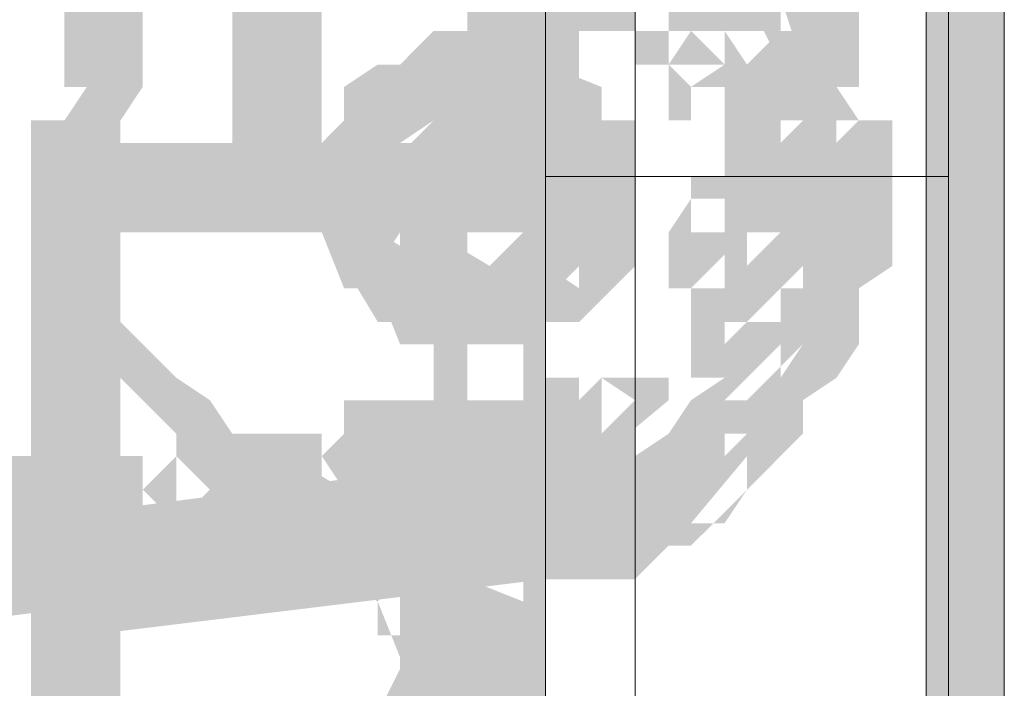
# Model space of a CAD drawing. Header units: millimetres. Extents: x -91 to 1961, y -1152 to 358.
# Tile 197 of 256: x 169.781 to 171.237, y 147.187 to 148.176. Entities that reach past the tile are written whole.
import ezdxf

# ---------------------------------------------------------------- set-up
doc = ezdxf.new("R2010")
doc.units = ezdxf.units.MM
doc.header["$MEASUREMENT"] = 0
doc.layers.get('0').update_dxf_attribs({"linetype": 'CONTINUOUS'})

msp = doc.modelspace()

# ---------------------------------------------------------------- hatches: boundary and pattern name
at = {"true_color": 0xaaaaaa}
h = msp.add_hatch(color=253, dxfattribs=at)
h.paths.add_polyline_path([(166.8365, 124.9969), (169.0369, 124.9969), (169.0369, 124.8646), (166.8365, 124.8646)])
h.paths.add_polyline_path([(169.0369, 170.9911), (169.1197, 170.9911), (169.1197, 170.8588), (169.0369, 170.8588)])
h.paths.add_polyline_path([(169.0866, 170.4782), (169.1197, 170.4782), (169.1197, 170.3459), (169.0866, 170.3459)])
h.paths.add_polyline_path([(169.0866, 139.5562), (169.1693, 139.5562), (169.1693, 139.4404), (169.0866, 139.4404)])
h.paths.add_polyline_path([(169.0866, 141.2107), (169.1693, 141.2107), (169.1693, 141.0783), (169.0866, 141.0783)])
h.paths.add_polyline_path([(169.2851, 150.7901), (169.4175, 150.7901), (169.4175, 150.4095), (169.2851, 150.4095)])
h.paths.add_polyline_path([(170.1454, 147.994), (170.526, 147.994), (170.526, 147.8617), (170.1454, 147.8617)])
h.paths.add_polyline_path([(169.1693, 138.001), (169.8476, 138.001), (169.8476, 137.8687), (169.1693, 137.8687)])
h = msp.add_hatch(color=253, dxfattribs=at)
h.paths.add_polyline_path([(169.0369, 149.8967), (169.8807, 149.8967), (169.8807, 149.7643), (169.0369, 149.7643)])
h.paths.add_polyline_path([(169.1197, 138.1168), (169.252, 138.1168), (169.252, 137.9514), (169.1197, 137.9514)])
h.paths.add_polyline_path([(170.0958, 137.7032), (170.2282, 137.7032), (170.2282, 137.5709), (170.0958, 137.5709)])
h.paths.add_polyline_path([(169.0369, 147.4315), (169.5829, 147.4315), (169.5829, 147.3157), (169.0369, 147.3157)])
h.paths.add_polyline_path([(169.5829, 137.8687), (169.7153, 137.8687), (169.7153, 137.7363), (169.5829, 137.7363)])
h.paths.add_polyline_path([(170.0958, 149.0032), (170.2282, 149.0032), (170.2282, 147.9444), (170.0958, 147.9444)])
h.paths.add_polyline_path([(169.2024, 146.8028), (169.5829, 146.8028), (169.5829, 146.6704), (169.2024, 146.6704)])
h = msp.add_hatch(color=253, dxfattribs=at)
h.paths.add_polyline_path([(169.8476, 138.7125), (170.1454, 138.7125), (170.1454, 138.5801), (169.8476, 138.5801)])
h.paths.add_polyline_path([(169.0866, 139.6059), (169.1693, 139.6059), (169.1693, 139.4735), (169.0866, 139.4735)])
h.paths.add_polyline_path([(170.4763, 149.086), (170.6087, 149.086), (170.6087, 147.9444), (170.4763, 147.9444)])
for points in [[(170.4432, 148.0767), (170.4432, 148.1098), (170.4432, 148.1595), (170.4432, 148.2422), (170.4432, 148.2918), (170.4432, 148.3745), (170.4432, 148.4573), (170.4432, 148.4904), (170.4432, 148.5896), (170.4432, 148.6227), (170.4432, 148.7054), (170.4432, 148.7551), (170.4432, 148.8378), (170.4432, 148.8709), (170.4432, 148.9205), (170.4432, 148.9702), (170.4432, 149.0032), (170.5591, 149.0032), (170.5591, 148.9702), (170.5591, 148.9205), (170.5591, 148.8709), (170.5591, 148.8378), (170.5591, 148.7551), (170.5591, 148.7054), (170.5591, 148.6227), (170.5591, 148.5896), (170.5591, 148.4904), (170.5591, 148.4573), (170.5591, 148.3745), (170.5591, 148.2918), (170.5591, 148.2422), (170.5591, 148.1595), (170.5591, 148.1098), (170.5591, 148.0767)], [(170.1785, 148.7551), (170.1785, 148.7054), (170.1454, 148.6723), (170.0958, 148.6227), (170.1454, 148.6723), (170.1454, 148.6227), (170.1454, 148.5896), (170.0958, 148.54), (170.0627, 148.4904), (170.0958, 148.54), (170.0958, 148.4904), (170.0627, 148.4573), (170.0131, 148.4076), (170.0627, 148.4573), (170.0627, 148.4076), (170.0627, 148.3745), (170.0131, 148.3249), (169.9634, 148.2918), (170.0131, 148.3249), (170.0131, 148.2422), (169.9634, 148.2091), (169.9304, 148.1595), (169.9634, 148.2091), (169.9634, 148.1595), (169.9634, 148.1098), (169.9634, 148.0767), (169.9304, 148.0271), (169.8807, 147.994), (169.9304, 148.0271), (169.9304, 147.994), (169.9304, 147.9444), (169.798, 147.9444), (169.798, 147.994), (169.798, 148.0271), (169.8476, 148.0271), (169.8807, 148.0767), (169.8476, 148.0767), (169.8476, 148.1098), (169.8476, 148.1595), (169.8476, 148.2091), (169.8807, 148.2091), (169.9304, 148.2422), (169.8807, 148.2422), (169.8807, 148.3249), (169.9304, 148.3249), (169.9634, 148.3745), (169.9304, 148.3745), (169.9304, 148.4076), (169.9304, 148.4573), (169.9634, 148.4573), (170.0131, 148.4904), (169.9634, 148.4904), (169.9634, 148.54), (170.0131, 148.54), (170.0627, 148.5896), (170.0131, 148.5896), (170.0131, 148.6227), (170.0131, 148.6723), (170.0627, 148.6723), (170.0958, 148.7054), (170.0627, 148.7054), (170.0627, 148.7551)], [(170.2612, 147.994), (170.2612, 147.8617), (170.3109, 147.8617), (170.3109, 147.994)], [(170.5591, 147.994), (170.5591, 147.8617), (170.6087, 147.8617), (170.6087, 147.994)], [(170.8569, 147.994), (170.8569, 147.9444), (170.9892, 147.9444), (170.9892, 147.994)], [(170.9396, 147.994), (170.9396, 147.9113), (171.0719, 147.9113), (171.0719, 147.994)], [(170.5591, 147.3984), (169.5498, 147.266), (169.5002, 147.3984), (170.526, 147.5308)], [(169.8476, 147.3984), (170.526, 147.4811), (170.5591, 147.3488), (169.8807, 147.266)], [(169.798, 146.1245), (170.3936, 147.3157), (170.526, 147.266), (169.9304, 146.0914)]]:
    msp.add_hatch(color=253, dxfattribs=at).paths.add_polyline_path(points)
h = msp.add_hatch(color=253, dxfattribs=at)
h.paths.add_polyline_path([(170.7741, 146.6704), (170.9065, 146.6704), (170.9065, 146.6374), (170.7741, 146.6374)])
h.paths.add_polyline_path([(171.1216, 148.7551), (171.2374, 148.7551), (171.2374, 147.9444), (171.1216, 147.9444)])
h = msp.add_hatch(color=253, dxfattribs=at)
h.paths.add_polyline_path([(168.5737, 147.3984), (168.6233, 147.3984), (168.6233, 147.266), (168.5737, 147.266)])
h.paths.add_polyline_path([(168.5737, 148.5896), (168.6233, 148.5896), (168.6233, 148.4573), (168.5737, 148.4573)])
h.paths.add_polyline_path([(168.5737, 148.4076), (168.6233, 148.4076), (168.6233, 148.2918), (168.5737, 148.2918)])
h.paths.add_polyline_path([(168.5737, 147.5639), (168.6233, 147.5639), (168.6233, 147.4315), (168.5737, 147.4315)])
h.paths.add_polyline_path([(170.3936, 148.1098), (170.526, 148.1098), (170.526, 147.9444), (170.3936, 147.9444)])
h.paths.add_polyline_path([(169.0369, 140.9625), (169.8476, 140.9625), (169.8476, 140.8302), (169.0369, 140.8302)])
h = msp.add_hatch(color=253, dxfattribs=at)
h.paths.add_polyline_path([(170.5591, 148.5896), (170.5591, 148.54), (170.4432, 148.54), (170.4432, 148.5896)])
h.paths.add_polyline_path([(170.5591, 148.54), (170.5591, 148.4904), (170.5591, 148.4573), (170.4432, 148.4573), (170.4432, 148.4904), (170.4432, 148.54)])
h.paths.add_polyline_path([(170.5591, 148.4573), (170.5591, 148.4076), (170.5591, 148.3745), (170.5591, 148.3249), (170.5591, 148.2918), (170.4432, 148.2918), (170.4432, 148.3249), (170.4432, 148.3745), (170.4432, 148.4076), (170.4432, 148.4573)])
h.paths.add_polyline_path([(170.5591, 148.2918), (170.5591, 148.2422), (170.5591, 148.2091), (170.5591, 148.1595), (170.5591, 148.1098), (170.5591, 148.0767), (170.5591, 148.0271), (170.4432, 148.0271), (170.4432, 148.0767), (170.4432, 148.1098), (170.4432, 148.1595), (170.4432, 148.2091), (170.4432, 148.2422), (170.4432, 148.2918)])
h.paths.add_polyline_path([(170.5591, 148.0271), (170.5591, 147.994), (170.5591, 147.9444), (170.4432, 147.9444), (170.4432, 147.994), (170.4432, 148.0271)])
h = msp.add_hatch(color=253, dxfattribs=at)
h.paths.add_polyline_path([(170.9396, 147.994), (170.9396, 148.0271), (171.0719, 148.0271), (171.0719, 147.994)])
h.paths.add_polyline_path([(170.9892, 147.994), (170.9396, 148.0271), (170.9065, 148.0767), (170.9065, 148.1098), (170.9065, 148.1595), (170.9065, 148.2091), (170.9396, 148.1098), (170.9065, 148.1098), (170.8569, 148.2091), (170.8569, 148.2422), (170.9065, 148.2091), (170.8569, 148.2422), (170.9065, 148.2918), (170.9396, 148.2422), (170.9892, 148.2422), (170.9892, 148.2091), (170.9065, 148.2422), (170.9396, 148.2422), (171.0223, 148.2091), (171.0223, 148.1595), (171.0223, 148.1098), (171.0223, 148.0767), (170.9892, 148.0767), (171.0223, 148.0271)])
h.paths.add_polyline_path([(170.8569, 148.2422), (170.8238, 148.2918), (170.8569, 148.3249), (170.9065, 148.2918)])
h.paths.add_polyline_path([(170.8238, 148.2918), (170.7741, 148.3249), (170.7741, 148.2918), (170.741, 148.2918), (170.6914, 148.3745), (170.6914, 148.4076), (170.741, 148.3249), (170.6914, 148.3249), (170.6418, 148.3249), (170.6087, 148.4076), (170.6087, 148.4573), (170.741, 148.4573), (170.741, 148.4076), (170.6418, 148.4573), (170.6914, 148.4573), (170.741, 148.4573), (170.8238, 148.4076), (170.8238, 148.3745), (170.741, 148.4076), (170.7741, 148.4076), (170.8238, 148.3745), (170.8569, 148.3249)])
h = msp.add_hatch(color=253, dxfattribs=at)
h.paths.add_polyline_path([(170.8569, 147.994), (170.8569, 148.0271), (170.9892, 148.0271), (170.9892, 147.994)])
h.paths.add_polyline_path([(170.9065, 147.994), (170.8569, 148.0271), (170.8238, 148.0767), (170.8238, 148.1098), (170.8238, 148.1595), (170.9396, 148.1595), (170.9396, 148.1098), (170.9396, 148.0767), (170.9065, 148.0767), (170.9396, 148.0271)])
h.paths.add_polyline_path([(170.8569, 148.1098), (170.8238, 148.1595), (170.7741, 148.2091), (170.7741, 148.2422), (170.8238, 148.1595), (170.7741, 148.1595), (170.741, 148.2422), (170.741, 148.2918), (170.7741, 148.2091), (170.741, 148.2091), (170.6914, 148.2918), (170.6914, 148.3249), (170.741, 148.2422), (170.6914, 148.2422), (170.6914, 148.2918), (170.6418, 148.3249), (170.6914, 148.3745), (170.741, 148.3249), (170.6914, 148.3745), (170.741, 148.3745), (170.8238, 148.3249), (170.8238, 148.2918), (170.741, 148.3249), (170.7741, 148.3249), (170.8569, 148.2918), (170.8569, 148.2422), (170.7741, 148.2918), (170.8238, 148.2918), (170.9065, 148.2422), (170.9065, 148.2091), (170.8569, 148.2091), (170.9065, 148.1595)])
h.paths.add_polyline_path([(170.6418, 148.2918), (170.6087, 148.2918), (170.5591, 148.2918), (170.5591, 148.3249), (170.526, 148.3745), (170.5591, 148.4076), (170.6087, 148.3745), (170.5591, 148.4076), (170.6087, 148.4076), (170.6418, 148.4076)])
h = msp.add_hatch(color=253, dxfattribs=at)
h.paths.add_polyline_path([(166.1582, 148.3249), (167.4321, 148.3249), (167.4321, 148.2091), (166.1582, 148.2091)])
h.paths.add_polyline_path([(170.8569, 147.9444), (170.9892, 147.9444), (170.9892, 147.9113), (170.8569, 147.9113)])
h = msp.add_hatch(color=253, dxfattribs=at)
h.paths.add_polyline_path([(170.526, 148.3249), (170.5591, 148.3249), (170.5591, 148.2091), (170.526, 148.2091)])
h.paths.add_polyline_path([(170.5591, 148.3249), (170.6087, 148.3249), (170.6087, 148.2091), (170.5591, 148.2091)])
h.paths.add_polyline_path([(170.6914, 148.2918), (170.6914, 148.2422), (170.5591, 148.2422), (170.5591, 148.2918)])
h.paths.add_polyline_path([(170.6087, 148.2918), (170.6418, 148.2918), (170.6418, 148.1595), (170.6087, 148.1595)])
h.paths.add_polyline_path([(170.6418, 148.2918), (170.6914, 148.2918), (170.6914, 148.1595), (170.6418, 148.1595)])
h.paths.add_polyline_path([(170.7741, 148.2422), (170.7741, 148.2091), (170.6418, 148.2091), (170.6418, 148.2422)])
h.paths.add_polyline_path([(170.6914, 148.2422), (170.741, 148.2422), (170.741, 148.1098), (170.6914, 148.1098)])
h.paths.add_polyline_path([(170.8238, 148.2091), (170.8238, 148.1595), (170.6914, 148.1595), (170.6914, 148.2091)])
h.paths.add_polyline_path([(170.7741, 148.1595), (170.8238, 148.1098), (170.7741, 148.0767), (170.741, 148.1098)])
h.paths.add_polyline_path([(170.8569, 148.1098), (170.8569, 148.0767), (170.741, 148.0767), (170.741, 148.1098)])
h.paths.add_polyline_path([(170.8569, 148.0767), (170.8569, 148.0271), (170.741, 148.0271), (170.741, 148.0767)])
h.paths.add_polyline_path([(170.7741, 148.0767), (170.8238, 148.0767), (170.8238, 147.9444), (170.7741, 147.9444)])
h.paths.add_polyline_path([(170.9065, 148.0271), (170.9065, 147.994), (170.7741, 147.994), (170.7741, 148.0271)])
h.paths.add_polyline_path([(170.9065, 147.994), (170.9065, 147.9444), (170.7741, 147.9444), (170.7741, 147.994)])
h = msp.add_hatch(color=253, dxfattribs=at)
h.paths.add_polyline_path([(170.7741, 147.9444), (170.7741, 147.994), (170.9065, 147.994), (170.9065, 147.9444)])
h.paths.add_polyline_path([(170.7741, 147.994), (170.7741, 148.0271), (170.9065, 148.0271), (170.9065, 147.994)])
h.paths.add_polyline_path([(170.8238, 147.9444), (170.7741, 147.9444), (170.7741, 148.0767), (170.8238, 148.0767)])
h.paths.add_polyline_path([(170.741, 148.0271), (170.741, 148.0767), (170.8569, 148.0767), (170.8569, 148.0271)])
h.paths.add_polyline_path([(170.741, 148.0767), (170.741, 148.1098), (170.8569, 148.1098), (170.8569, 148.0767)])
h.paths.add_polyline_path([(170.7741, 148.0767), (170.741, 148.1098), (170.7741, 148.1595), (170.8238, 148.1098)])
h.paths.add_polyline_path([(170.6914, 148.1595), (170.6914, 148.2091), (170.8238, 148.2091), (170.8238, 148.1595)])
h.paths.add_polyline_path([(170.741, 148.1098), (170.6914, 148.1098), (170.6914, 148.2422), (170.741, 148.2422)])
h.paths.add_polyline_path([(170.6418, 148.2091), (170.6418, 148.2422), (170.7741, 148.2422), (170.7741, 148.2091)])
h.paths.add_polyline_path([(170.6914, 148.1595), (170.6418, 148.1595), (170.6418, 148.2918), (170.6914, 148.2918)])
h.paths.add_polyline_path([(170.6418, 148.1595), (170.6087, 148.1595), (170.6087, 148.2918), (170.6418, 148.2918)])
h.paths.add_polyline_path([(170.5591, 148.2422), (170.5591, 148.2918), (170.6914, 148.2918), (170.6914, 148.2422)])
h.paths.add_polyline_path([(170.6087, 148.2091), (170.5591, 148.2091), (170.5591, 148.3249), (170.6087, 148.3249)])
h.paths.add_polyline_path([(170.5591, 148.2091), (170.526, 148.2091), (170.526, 148.3249), (170.5591, 148.3249)])
h = msp.add_hatch(color=253, dxfattribs=at)
h.paths.add_polyline_path([(170.4432, 148.0271), (170.3936, 148.0271), (170.4763, 148.1098), (170.4763, 148.0767), (170.3936, 147.994), (170.344, 147.994), (170.344, 148.1098), (170.3936, 148.1098), (170.344, 148.0767), (170.344, 148.1098), (170.3936, 148.1595), (170.4432, 148.1595)])
h.paths.add_polyline_path([(170.3936, 148.0271), (170.344, 147.994), (170.3109, 148.0271), (170.344, 148.0767)])
h.paths.add_polyline_path([(170.3936, 148.0271), (170.3936, 147.994), (170.3109, 147.9113), (170.2612, 147.9113), (170.344, 147.994), (170.344, 147.9444), (170.344, 147.9113), (170.2612, 147.9444), (170.3109, 147.9444), (170.3936, 147.9113), (170.3936, 147.8617), (170.3936, 147.812), (170.3109, 147.8617), (170.344, 147.8617), (170.344, 147.7293), (170.3109, 147.7293), (170.2612, 147.812), (170.2612, 147.8617), (170.2612, 147.9113), (170.3109, 147.812), (170.2612, 147.812), (170.2282, 147.9113), (170.2282, 147.9444), (170.2282, 147.994), (170.2612, 148.0271), (170.3109, 148.0271), (170.2612, 147.994), (170.2612, 148.0271)])
h.paths.add_polyline_path([(170.3936, 147.812), (170.4432, 147.7789), (170.3936, 147.7293), (170.344, 147.7789)])
h.paths.add_polyline_path([(170.3936, 147.812), (170.4432, 147.812), (170.4432, 147.6962), (170.3936, 147.6962)])
h = msp.add_hatch(color=253, dxfattribs=at)
h.paths.add_polyline_path([(170.4763, 148.0271), (170.4432, 148.0271), (170.3936, 148.0271), (170.4763, 148.1098), (170.4763, 148.0767), (170.3936, 147.994), (170.344, 147.994), (170.3936, 148.0271), (170.344, 147.994), (170.3109, 148.0271), (170.344, 148.0767), (170.344, 148.1098), (170.3936, 148.1098), (170.344, 148.0767), (170.344, 148.1098), (170.3936, 148.1595), (170.4432, 148.1595), (170.4763, 148.1595)])
h.paths.add_polyline_path([(170.3936, 148.0271), (170.3936, 147.994), (170.2612, 147.994), (170.2612, 148.0271)])
h.paths.add_polyline_path([(170.3936, 147.994), (170.3936, 147.9444), (170.3936, 147.9113), (170.2612, 147.9113), (170.2612, 147.9444), (170.2612, 147.994)])
h.paths.add_polyline_path([(170.3936, 147.9113), (170.3936, 147.8617), (170.3936, 147.812), (170.3109, 147.8617), (170.344, 147.8617), (170.3936, 147.8617), (170.4763, 147.812), (170.4763, 147.7789), (170.3936, 147.812), (170.4432, 147.812), (170.4763, 147.812), (170.4763, 147.6962), (170.4432, 147.6962), (170.3936, 147.6962), (170.344, 147.7789), (170.344, 147.812), (170.3936, 147.7293), (170.344, 147.7293), (170.3109, 147.7293), (170.2612, 147.812), (170.2612, 147.8617), (170.2612, 147.9113)])
h = msp.add_hatch(color=253, dxfattribs=at)
h.paths.add_polyline_path([(170.5591, 147.9113), (170.5591, 147.9444), (170.5591, 147.994), (170.6914, 147.994), (170.6914, 147.9444), (170.6914, 147.9113)])
h.paths.add_polyline_path([(170.6087, 147.9444), (170.5591, 147.994), (170.6087, 148.0271), (170.6418, 147.994)])
h.paths.add_polyline_path([(170.526, 148.0271), (170.526, 148.0767), (170.5591, 147.994), (170.526, 147.994), (170.526, 148.0271), (170.4763, 148.0767), (170.526, 148.1098), (170.5591, 148.0767), (170.526, 148.1098), (170.5591, 148.1098), (170.6418, 148.0767), (170.6418, 148.0271)])
h.paths.add_polyline_path([(170.4763, 148.0271), (170.4432, 148.0271), (170.3936, 148.0271), (170.3936, 148.1595), (170.4432, 148.1595), (170.4763, 148.1595)])
h.paths.add_polyline_path([(170.4432, 148.0767), (170.3936, 148.0271), (170.344, 147.994), (170.3109, 147.994), (170.3936, 148.0767), (170.3936, 148.0271), (170.2612, 148.0271), (170.2612, 148.0767), (170.3109, 148.1098), (170.344, 148.1098), (170.344, 148.0767), (170.3936, 148.1098)])
h.paths.add_polyline_path([(170.344, 147.994), (170.3109, 147.9444), (170.2612, 147.994), (170.3109, 148.0271)])
h = msp.add_hatch(color=253, dxfattribs=at)
h.paths.add_polyline_path([(170.4432, 147.812), (170.4763, 147.812), (170.4763, 147.6962), (170.4432, 147.6962)])
h.paths.add_polyline_path([(170.4763, 147.7789), (170.526, 147.812), (170.526, 147.8617), (170.5591, 147.8617), (170.5591, 147.7293), (170.526, 147.7293), (170.5591, 147.7789), (170.526, 147.7293)])
h.paths.add_polyline_path([(170.526, 147.812), (170.526, 147.8617), (170.5591, 147.8617), (170.6087, 147.9113), (170.6418, 147.8617), (170.6087, 147.812), (170.6418, 147.8617), (170.6418, 147.812)])
h.paths.add_polyline_path([(170.5591, 147.9113), (170.5591, 147.9444), (170.5591, 147.994), (170.6914, 147.994), (170.6914, 147.9444), (170.6914, 147.9113)])
h.paths.add_polyline_path([(170.6087, 147.9444), (170.5591, 147.994), (170.6087, 148.0271), (170.6418, 147.994)])
h.paths.add_polyline_path([(170.526, 148.0271), (170.526, 148.0767), (170.5591, 147.994), (170.526, 147.994), (170.4763, 147.994), (170.4432, 148.0767), (170.4432, 148.1098), (170.4763, 148.0271), (170.4432, 148.0271), (170.4432, 148.1595), (170.4763, 148.1595), (170.5591, 148.1098), (170.5591, 148.0767), (170.4763, 148.1098), (170.526, 148.1098), (170.5591, 148.1098), (170.6418, 148.0767), (170.6418, 148.0271)])
h = msp.add_hatch(color=253, dxfattribs=at)
h.paths.add_polyline_path([(170.4763, 147.812), (170.526, 147.812), (170.4763, 147.7789), (170.4763, 147.812), (170.526, 147.8617), (170.5591, 147.8617), (170.6087, 147.8617), (170.5591, 147.812), (170.5591, 147.8617), (170.5591, 147.9113), (170.6914, 147.9113), (170.6914, 147.8617), (170.6914, 147.812), (170.6087, 147.7293), (170.5591, 147.7293), (170.526, 147.7293), (170.6087, 147.812), (170.6087, 147.7789), (170.526, 147.6962), (170.4763, 147.6962)])
h.paths.add_polyline_path([(170.5591, 147.9113), (170.5591, 147.9444), (170.5591, 147.994), (170.6914, 147.994), (170.6914, 147.9444), (170.6914, 147.9113)])
h.paths.add_polyline_path([(170.5591, 147.994), (170.5591, 148.0271), (170.6914, 148.0271), (170.6914, 147.994)])
h.paths.add_polyline_path([(170.6087, 147.994), (170.5591, 148.0271), (170.5591, 147.994), (170.526, 147.994), (170.4763, 148.0767), (170.4763, 148.1098), (170.526, 148.0271), (170.4763, 148.0271), (170.4763, 148.1595), (170.526, 148.1595), (170.6087, 148.1098), (170.6087, 148.0767), (170.526, 148.1098), (170.5591, 148.1098), (170.6087, 148.0767), (170.6418, 148.0271)])
h = msp.add_hatch(color=253, dxfattribs=at)
h.paths.add_polyline_path([(170.526, 147.9444), (170.526, 147.994), (170.6418, 147.994), (170.6418, 147.9444)])
h.paths.add_polyline_path([(170.526, 147.994), (170.526, 148.0271), (170.5591, 147.9444), (170.526, 147.9444), (170.526, 148.0767), (170.5591, 148.0767), (170.6418, 148.0271), (170.6418, 147.994)])
h.paths.add_polyline_path([(170.4763, 148.0271), (170.4763, 148.0767), (170.526, 147.994), (170.4763, 147.994), (170.4432, 147.994), (170.4432, 148.1098), (170.4763, 148.1098), (170.526, 148.1098), (170.6087, 148.0767), (170.6087, 148.0271)])
h.paths.add_polyline_path([(170.4432, 147.994), (170.3936, 147.994), (170.3936, 148.1098), (170.4432, 148.1098)])
h.paths.add_polyline_path([(170.3936, 147.994), (170.344, 147.994), (170.4432, 148.0767), (170.4432, 148.0271), (170.344, 147.9444), (170.3109, 147.9444), (170.3936, 148.0271), (170.3936, 147.994), (170.2612, 147.994), (170.2612, 148.0271), (170.3109, 148.0767), (170.344, 148.0767), (170.3109, 148.0271), (170.3109, 148.0767), (170.344, 148.1098), (170.3936, 148.1098)])
h.paths.add_polyline_path([(170.3936, 147.994), (170.3936, 147.9444), (170.2612, 147.9444), (170.2612, 147.994)])
h = msp.add_hatch(color=253, dxfattribs=at)
h.paths.add_polyline_path([(170.526, 147.9444), (170.526, 147.994), (170.6418, 147.994), (170.6418, 147.9444)])
h.paths.add_polyline_path([(170.526, 147.994), (170.526, 148.0271), (170.6418, 148.0271), (170.6418, 147.994)])
h.paths.add_polyline_path([(170.5591, 147.994), (170.526, 148.0271), (170.5591, 148.0767), (170.6087, 148.0271)])
h.paths.add_polyline_path([(170.526, 147.994), (170.4763, 147.994), (170.4432, 147.994), (170.4432, 148.1098), (170.4763, 148.1098), (170.526, 148.1098)])
h.paths.add_polyline_path([(170.4432, 147.994), (170.3936, 147.994), (170.3936, 148.1098), (170.4432, 148.1098)])
h.paths.add_polyline_path([(170.3936, 147.994), (170.344, 147.994), (170.4432, 148.0767), (170.4432, 148.0271), (170.344, 147.9444), (170.3109, 147.9444), (170.3936, 148.0271), (170.3936, 147.994), (170.2612, 147.994), (170.2612, 148.0271), (170.3109, 148.0767), (170.344, 148.0767), (170.3109, 148.0271), (170.3109, 148.0767), (170.344, 148.1098), (170.3936, 148.1098)])
h.paths.add_polyline_path([(170.3936, 147.994), (170.3936, 147.9444), (170.2612, 147.9444), (170.2612, 147.994)])
h = msp.add_hatch(color=253, dxfattribs=at)
h.paths.add_polyline_path([(170.5591, 147.9444), (170.5591, 147.994), (170.6087, 147.9113), (170.5591, 147.9113), (170.526, 147.994), (170.526, 148.0271), (170.6418, 148.0271), (170.6418, 147.994), (170.5591, 148.0271), (170.6087, 148.0271), (170.6914, 147.994), (170.6914, 147.9444)])
h.paths.add_polyline_path([(170.5591, 147.994), (170.526, 148.0271), (170.5591, 148.0767), (170.6087, 148.0271)])
h.paths.add_polyline_path([(170.526, 147.994), (170.4763, 147.994), (170.4763, 148.1098), (170.526, 148.1098)])
h.paths.add_polyline_path([(170.4763, 148.0271), (170.4432, 148.0767), (170.4763, 148.0767), (170.4432, 148.0271), (170.3936, 148.0767), (170.4432, 148.1098), (170.4763, 148.1098), (170.526, 148.0767)])
h.paths.add_polyline_path([(170.3936, 147.994), (170.344, 147.994), (170.344, 148.1098), (170.3936, 148.1098)])
h.paths.add_polyline_path([(170.3936, 148.0271), (170.344, 147.994), (170.3109, 148.0271), (170.344, 148.0767)])
h.paths.add_polyline_path([(170.3936, 148.0271), (170.3936, 147.994), (170.344, 147.9444), (170.3109, 147.9113), (170.2612, 147.9444), (170.3109, 147.994), (170.2612, 147.994), (170.2612, 148.0271)])
h = msp.add_hatch(color=253, dxfattribs=at)
h.paths.add_polyline_path([(169.3347, 145.8267), (169.4175, 145.8267), (169.4175, 145.6943), (169.3347, 145.6943)])
h.paths.add_polyline_path([(169.0866, 138.1665), (169.1693, 138.1665), (169.1693, 138.0341), (169.0866, 138.0341)])
h.paths.add_polyline_path([(169.8476, 147.994), (170.1454, 147.994), (170.1454, 147.8617), (169.8476, 147.8617)])
h.paths.add_polyline_path([(170.526, 138.7125), (170.5591, 138.7125), (170.5591, 138.5801), (170.526, 138.5801)])
h.paths.add_polyline_path([(169.3347, 137.4881), (169.4175, 137.4881), (169.4175, 137.3558), (169.3347, 137.3558)])
h.paths.add_polyline_path([(168.7888, 146.3726), (169.0039, 146.3726), (169.0039, 146.2568), (168.7888, 146.2568)])
h = msp.add_hatch(color=253, dxfattribs=at)
h.paths.add_polyline_path([(169.0866, 138.1996), (169.1693, 138.1996), (169.1693, 138.0838), (169.0866, 138.0838)])
h.paths.add_polyline_path([(169.1693, 138.001), (169.8476, 138.001), (169.8476, 137.8687), (169.1693, 137.8687)])
h.paths.add_polyline_path([(169.5829, 144.1722), (169.8476, 144.1722), (169.8476, 144.0564), (169.5829, 144.0564)])
h.paths.add_polyline_path([(169.0866, 139.6886), (169.1693, 139.6886), (169.1693, 139.5562), (169.0866, 139.5562)])
h.paths.add_polyline_path([(170.526, 147.994), (170.5591, 147.994), (170.5591, 147.8617), (170.526, 147.8617)])
h.paths.add_polyline_path([(169.3347, 141.8063), (169.4175, 141.8063), (169.4175, 141.6739), (169.3347, 141.6739)])
h.paths.add_polyline_path([(170.4763, 138.6794), (170.6087, 138.6794), (170.6087, 137.5212), (170.4763, 137.5212)])
h = msp.add_hatch(color=253, dxfattribs=at)
h.paths.add_polyline_path([(169.3844, 147.994), (169.4671, 147.994), (169.4671, 147.8617), (169.3844, 147.8617)])
h.paths.add_polyline_path([(170.4763, 147.6135), (170.6087, 147.6135), (170.6087, 147.4811), (170.4763, 147.4811)])
h.paths.add_polyline_path([(170.8238, 147.994), (170.9065, 147.994), (170.9065, 147.8617), (170.8238, 147.8617)])
h.paths.add_polyline_path([(169.1197, 147.9444), (169.252, 147.9444), (169.252, 147.266), (169.1197, 147.266)])
h = msp.add_hatch(color=253, dxfattribs=at)
h.paths.add_polyline_path([(170.344, 147.994), (170.344, 147.9444), (170.344, 147.9113), (170.344, 147.8617), (170.2612, 147.9113), (170.3109, 147.9113), (170.3936, 147.8617), (170.3936, 147.812), (170.3109, 147.8617), (170.344, 147.8617), (170.4432, 147.812), (170.4432, 147.7789), (170.344, 147.812), (170.3936, 147.812), (170.3936, 147.6962), (170.344, 147.6962), (170.3109, 147.7789), (170.3109, 147.812), (170.344, 147.7293), (170.3109, 147.7293), (170.2612, 147.812), (170.2612, 147.8617), (170.3109, 147.7789), (170.2612, 147.7789), (170.2282, 147.8617), (170.2282, 147.9113), (170.2282, 147.9444), (170.2282, 147.994)])
h.paths.add_polyline_path([(170.3936, 147.812), (170.4432, 147.812), (170.4763, 147.812), (170.4763, 147.6962), (170.4432, 147.6962), (170.3936, 147.6962)])
h.paths.add_polyline_path([(170.4763, 147.812), (170.526, 147.812), (170.526, 147.7789), (170.5591, 147.812), (170.6087, 147.7789), (170.5591, 147.7293), (170.526, 147.6962), (170.4763, 147.6962)])
h.paths.add_polyline_path([(170.526, 147.812), (170.526, 147.8617), (170.5591, 147.8617), (170.6087, 147.9113), (170.6418, 147.8617), (170.6087, 147.812), (170.6418, 147.8617), (170.6418, 147.812)])
h = msp.add_hatch(color=253, dxfattribs=at)
h.paths.add_polyline_path([(169.798, 147.9444), (169.9304, 147.9444), (169.9304, 147.051), (169.798, 147.051)])
h.paths.add_polyline_path([(168.4413, 138.2492), (169.8476, 138.2492), (169.8476, 138.1168), (168.4413, 138.1168)])
h = msp.add_hatch(color=253, dxfattribs=at)
h.paths.add_polyline_path([(169.0369, 141.128), (171.1547, 141.128), (171.1547, 140.9956), (169.0369, 140.9956)])
h.paths.add_polyline_path([(170.4432, 147.9444), (170.5591, 147.9444), (170.5591, 143.163), (170.4432, 143.163)])
h = msp.add_hatch(color=253, dxfattribs=at)
h.paths.add_polyline_path([(170.344, 147.9444), (170.344, 147.9113), (170.3109, 147.9113), (170.344, 147.8617), (170.3109, 147.812), (170.2612, 147.8617), (170.2282, 147.9113), (170.2282, 147.9444)])
h.paths.add_polyline_path([(170.3936, 147.8617), (170.3936, 147.812), (170.3109, 147.8617), (170.344, 147.8617), (170.344, 147.7293), (170.3109, 147.7293), (170.2612, 147.812), (170.2612, 147.8617)])
h.paths.add_polyline_path([(170.3936, 147.812), (170.4432, 147.7789), (170.3936, 147.812), (170.4432, 147.812), (170.4432, 147.6962), (170.3936, 147.6962), (170.3936, 147.7293), (170.344, 147.7789)])
h.paths.add_polyline_path([(170.4432, 147.812), (170.4763, 147.812), (170.4763, 147.6962), (170.4432, 147.6962)])
h.paths.add_polyline_path([(170.4763, 147.7789), (170.526, 147.812), (170.5591, 147.7789), (170.526, 147.7293)])
h.paths.add_polyline_path([(170.526, 147.812), (170.5591, 147.8617), (170.6087, 147.812), (170.5591, 147.7789)])
h.paths.add_polyline_path([(170.526, 147.8617), (170.526, 147.9113), (170.5591, 147.9444), (170.6087, 147.9444), (170.5591, 147.9113), (170.5591, 147.9444), (170.6914, 147.9444), (170.6914, 147.9113), (170.6087, 147.812), (170.5591, 147.812), (170.6418, 147.9113), (170.6418, 147.8617)])
h = msp.add_hatch(color=253, dxfattribs=at)
h.paths.add_polyline_path([(170.3936, 147.9444), (170.3936, 147.9113), (170.2612, 147.9113), (170.2612, 147.9444)])
h.paths.add_polyline_path([(170.3936, 147.9113), (170.3936, 147.8617), (170.3109, 147.9113), (170.344, 147.9113), (170.4432, 147.8617), (170.4432, 147.812), (170.344, 147.8617), (170.3936, 147.8617), (170.3936, 147.7293), (170.344, 147.7293), (170.3109, 147.812), (170.3109, 147.8617), (170.344, 147.7789), (170.3109, 147.7789), (170.2612, 147.8617), (170.2612, 147.9113)])
h.paths.add_polyline_path([(170.3936, 147.8617), (170.4432, 147.8617), (170.4432, 147.7293), (170.3936, 147.7293)])
h.paths.add_polyline_path([(170.4432, 147.8617), (170.4763, 147.8617), (170.4763, 147.7293), (170.4432, 147.7293)])
h.paths.add_polyline_path([(170.4763, 147.8617), (170.526, 147.8617), (170.526, 147.7293), (170.4763, 147.7293)])
h.paths.add_polyline_path([(170.526, 147.812), (170.5591, 147.8617), (170.6087, 147.812), (170.5591, 147.7789)])
h.paths.add_polyline_path([(170.526, 147.8617), (170.526, 147.9113), (170.6418, 147.9113), (170.6418, 147.8617)])
h.paths.add_polyline_path([(170.526, 147.9113), (170.526, 147.9444), (170.6418, 147.9444), (170.6418, 147.9113)])
h = msp.add_hatch(color=253, dxfattribs=at)
h.paths.add_polyline_path([(170.3936, 147.9444), (170.3936, 147.9113), (170.2612, 147.9113), (170.2612, 147.9444)])
h.paths.add_polyline_path([(170.3936, 147.9113), (170.3936, 147.8617), (170.3109, 147.9113), (170.344, 147.9113), (170.4432, 147.8617), (170.4432, 147.812), (170.3109, 147.812), (170.3109, 147.8617), (170.344, 147.7789), (170.3109, 147.7789), (170.2612, 147.8617), (170.2612, 147.9113)])
h.paths.add_polyline_path([(170.344, 147.8617), (170.3936, 147.8617), (170.4432, 147.8617), (170.4432, 147.7293), (170.3936, 147.7293), (170.344, 147.7293)])
h.paths.add_polyline_path([(170.4432, 147.8617), (170.4763, 147.8617), (170.4763, 147.7293), (170.4432, 147.7293)])
h.paths.add_polyline_path([(170.4763, 147.8617), (170.526, 147.8617), (170.526, 147.7293), (170.4763, 147.7293)])
h.paths.add_polyline_path([(170.526, 147.812), (170.5591, 147.8617), (170.6087, 147.812), (170.5591, 147.7789)])
h.paths.add_polyline_path([(170.526, 147.8617), (170.526, 147.9113), (170.6418, 147.9113), (170.6418, 147.8617)])
h.paths.add_polyline_path([(170.526, 147.9113), (170.526, 147.9444), (170.6418, 147.9444), (170.6418, 147.9113)])
h = msp.add_hatch(color=253, dxfattribs=at)
h.paths.add_polyline_path([(170.3936, 147.9444), (170.526, 147.9444), (170.526, 147.266), (170.3936, 147.266)])
h.paths.add_polyline_path([(170.7741, 146.8028), (170.9065, 146.8028), (170.9065, 145.6943), (170.7741, 145.6943)])
h.paths.add_polyline_path([(170.4763, 143.1961), (170.5591, 143.1961), (170.5591, 143.0802), (170.4763, 143.0802)])
h = msp.add_hatch(color=253, dxfattribs=at)
h.paths.add_polyline_path([(170.9065, 147.9444), (170.9065, 147.9113), (170.7741, 147.9113), (170.7741, 147.9444)])
h.paths.add_polyline_path([(170.9065, 147.9113), (170.9065, 147.8617), (170.7741, 147.8617), (170.7741, 147.9113)])
h.paths.add_polyline_path([(170.8238, 147.7789), (170.7741, 147.7789), (170.8569, 147.8617), (170.8569, 147.812), (170.741, 147.812), (170.741, 147.8617), (170.7741, 147.9113), (170.8238, 147.9113)])
h.paths.add_polyline_path([(170.8569, 147.812), (170.8569, 147.7789), (170.741, 147.7789), (170.741, 147.812)])
h.paths.add_polyline_path([(170.8569, 147.7789), (170.8569, 147.7293), (170.741, 147.7293), (170.741, 147.7789)])
h.paths.add_polyline_path([(170.7741, 147.6466), (170.741, 147.6466), (170.741, 147.7789), (170.7741, 147.7789)])
h.paths.add_polyline_path([(170.8238, 147.7293), (170.8238, 147.6962), (170.6914, 147.6962), (170.6914, 147.7293)])
h.paths.add_polyline_path([(170.741, 147.6135), (170.6914, 147.6135), (170.6914, 147.7293), (170.741, 147.7293)])
h.paths.add_polyline_path([(170.7741, 147.6962), (170.7741, 147.6466), (170.6418, 147.6466), (170.6418, 147.6962)])
h.paths.add_polyline_path([(170.6914, 147.5639), (170.6418, 147.5639), (170.6418, 147.6962), (170.6914, 147.6962)])
h.paths.add_polyline_path([(170.741, 147.6466), (170.741, 147.6135), (170.6418, 147.5308), (170.6087, 147.5308), (170.6087, 147.6466), (170.6418, 147.6466), (170.6087, 147.6135), (170.6087, 147.6466)])
h.paths.add_polyline_path([(170.6087, 147.5308), (170.5591, 147.5308), (170.5591, 147.6466), (170.6087, 147.6466)])
h.paths.add_polyline_path([(170.5591, 147.5308), (170.526, 147.5308), (170.526, 147.6466), (170.5591, 147.6466)])
h = msp.add_hatch(color=253, dxfattribs=at)
h.paths.add_polyline_path([(170.526, 147.6466), (170.5591, 147.6466), (170.5591, 147.5308), (170.526, 147.5308)])
h.paths.add_polyline_path([(170.5591, 147.6466), (170.6087, 147.6466), (170.6087, 147.5308), (170.5591, 147.5308)])
h.paths.add_polyline_path([(170.6087, 147.6135), (170.6418, 147.6466), (170.6914, 147.6135), (170.6418, 147.5639)])
h.paths.add_polyline_path([(170.6418, 147.6962), (170.6914, 147.6962), (170.6914, 147.5639), (170.6418, 147.5639)])
h.paths.add_polyline_path([(170.6418, 147.6466), (170.6418, 147.6962), (170.7741, 147.6962), (170.7741, 147.6466)])
h.paths.add_polyline_path([(170.6914, 147.7293), (170.741, 147.7293), (170.741, 147.6135), (170.6914, 147.6135)])
h.paths.add_polyline_path([(170.6914, 147.6962), (170.6914, 147.7293), (170.8238, 147.7293), (170.8238, 147.6962)])
h.paths.add_polyline_path([(170.741, 147.7789), (170.7741, 147.7789), (170.7741, 147.6466), (170.741, 147.6466)])
h.paths.add_polyline_path([(170.741, 147.7293), (170.741, 147.7789), (170.8569, 147.7789), (170.8569, 147.7293)])
h.paths.add_polyline_path([(170.741, 147.7789), (170.741, 147.812), (170.8569, 147.812), (170.8569, 147.7789)])
h.paths.add_polyline_path([(170.741, 147.812), (170.741, 147.8617), (170.8569, 147.8617), (170.8569, 147.812)])
h.paths.add_polyline_path([(170.7741, 147.9113), (170.8238, 147.9113), (170.8238, 147.7789), (170.7741, 147.7789)])
h.paths.add_polyline_path([(170.7741, 147.8617), (170.7741, 147.9113), (170.9065, 147.9113), (170.9065, 147.8617)])
h.paths.add_polyline_path([(170.7741, 147.9113), (170.7741, 147.9444), (170.9065, 147.9444), (170.9065, 147.9113)])
h = msp.add_hatch(color=253, dxfattribs=at)
h.paths.add_polyline_path([(171.2374, 147.9444), (171.2374, 141.5912), (171.1216, 141.5912), (171.1216, 147.9444)])
h.paths.add_polyline_path([(171.2374, 138.4146), (171.2374, 138.0838), (171.1216, 138.0838), (171.1216, 138.4146)])
h = msp.add_hatch(color=253, dxfattribs=at)
h.paths.add_polyline_path([(170.526, 147.4811), (170.5591, 147.4811), (170.6087, 147.4811), (170.6418, 147.4811), (170.6914, 147.4811), (170.6914, 147.4315), (170.741, 147.4811), (170.741, 147.5308), (170.7741, 147.5308), (170.741, 147.4811), (170.741, 147.5308), (170.7741, 147.5639), (170.8238, 147.5639), (170.8238, 147.5308), (170.8569, 147.5639), (170.8238, 147.5639), (170.8238, 147.6135), (170.8569, 147.6135), (170.9065, 147.6466), (170.9396, 147.6135), (170.9065, 147.5639), (170.9396, 147.6135), (170.9396, 147.5639), (170.9065, 147.5308), (170.8569, 147.4811), (170.8238, 147.4315), (170.7741, 147.4315), (170.8569, 147.5308), (170.8569, 147.4811), (170.7741, 147.3984), (170.741, 147.3984), (170.7741, 147.4315), (170.741, 147.3984), (170.6914, 147.3488), (170.6418, 147.3488), (170.6087, 147.3488), (170.5591, 147.3488), (170.526, 147.3488)])
h.paths.add_polyline_path([(170.9065, 147.6466), (170.9396, 147.6962), (170.9065, 147.6962), (170.9065, 147.7293), (170.9065, 147.7789), (170.9396, 147.7789), (170.9892, 147.812), (170.9396, 147.812), (170.9396, 147.8617), (170.9396, 147.9113), (171.0719, 147.9113), (171.0719, 147.8617), (171.0719, 147.812), (171.0223, 147.7789), (170.9892, 147.7293), (171.0223, 147.7789), (171.0223, 147.7293), (171.0223, 147.6962), (170.9892, 147.6466), (170.9396, 147.6135)])
h = msp.add_hatch(color=253, dxfattribs=at)
h.paths.add_polyline_path([(170.526, 147.5308), (170.5591, 147.5308), (170.5591, 147.4811), (170.6087, 147.5308), (170.6087, 147.5639), (170.6418, 147.5639), (170.6418, 147.4315), (170.6087, 147.4315), (170.6418, 147.4811), (170.6087, 147.4315), (170.5591, 147.3984), (170.526, 147.3984)])
h.paths.add_polyline_path([(170.6418, 147.5639), (170.6914, 147.5639), (170.6914, 147.5308), (170.741, 147.5639), (170.7741, 147.5308), (170.741, 147.4811), (170.6914, 147.4315), (170.6418, 147.4315)])
h.paths.add_polyline_path([(170.741, 147.5639), (170.7741, 147.6135), (170.8238, 147.5639), (170.7741, 147.5308)])
h.paths.add_polyline_path([(170.7741, 147.6135), (170.8238, 147.6466), (170.7741, 147.6466), (170.7741, 147.6962), (170.8238, 147.7293), (170.8569, 147.7293), (170.8238, 147.6962), (170.8238, 147.7293), (170.8238, 147.7789), (170.8238, 147.812), (170.8569, 147.8617), (170.9065, 147.8617), (170.8569, 147.812), (170.8569, 147.8617), (170.8569, 147.9113), (170.9892, 147.9113), (170.9892, 147.8617), (170.9892, 147.812), (170.9065, 147.7293), (170.8569, 147.7293), (170.9396, 147.812), (170.9396, 147.7789), (170.9396, 147.7293), (170.9396, 147.6962), (170.8569, 147.6135), (170.8238, 147.6135), (170.9065, 147.6962), (170.9065, 147.6466), (170.8569, 147.6135), (170.8238, 147.5639)])
h = msp.add_hatch(color=253, dxfattribs=at)
h.paths.add_polyline_path([(169.9304, 147.812), (169.9304, 147.7789), (169.798, 147.7789), (169.798, 147.812)])
h.paths.add_polyline_path([(169.8807, 147.7789), (169.9304, 147.7293), (169.8807, 147.6962), (169.8476, 147.7293)])
h.paths.add_polyline_path([(169.9304, 147.7293), (169.9634, 147.6962), (169.9304, 147.6466), (169.8807, 147.6962)])
h.paths.add_polyline_path([(169.9634, 147.6962), (170.0131, 147.6466), (169.9634, 147.6135), (169.9304, 147.6466)])
h.paths.add_polyline_path([(170.0131, 147.6466), (170.0627, 147.6135), (170.0131, 147.5639), (169.9634, 147.6135)])
h.paths.add_polyline_path([(170.0627, 147.6135), (170.0958, 147.5639), (170.0627, 147.5308), (170.0131, 147.5639)])
h.paths.add_polyline_path([(170.0958, 147.5639), (170.1454, 147.5308), (170.0958, 147.4811), (170.0627, 147.5308)])
h.paths.add_polyline_path([(170.0958, 147.5639), (170.1454, 147.5639), (170.2282, 147.5308), (170.2282, 147.4811), (170.1454, 147.5308), (170.1785, 147.5308), (170.2612, 147.4811), (170.2612, 147.4315), (170.1454, 147.4315), (170.1454, 147.4811), (170.1785, 147.3984), (170.1454, 147.3984), (170.0958, 147.4811), (170.0958, 147.5308), (170.1454, 147.4315), (170.0958, 147.4315)])
h = msp.add_hatch(color=253, dxfattribs=at)
h.paths.add_polyline_path([(170.5591, 147.5639), (170.526, 147.5308), (170.4763, 147.4811), (170.4432, 147.4811), (170.4432, 147.6135), (170.4763, 147.6135), (170.4763, 147.5639), (170.526, 147.6135)])
h.paths.add_polyline_path([(170.4432, 147.4811), (170.3936, 147.4811), (170.344, 147.4811), (170.3109, 147.4811), (170.3109, 147.6135), (170.344, 147.6135), (170.3936, 147.6135), (170.4432, 147.6135)])
h.paths.add_polyline_path([(170.3109, 147.4811), (170.2612, 147.4811), (170.3109, 147.5308), (170.2612, 147.4811), (170.2282, 147.5308), (170.2612, 147.5639), (170.2612, 147.6135), (170.3109, 147.6135)])
h.paths.add_polyline_path([(170.2282, 147.4315), (170.1785, 147.4315), (170.1454, 147.4315), (170.1454, 147.5639), (170.1785, 147.5639), (170.2282, 147.5639)])
h.paths.add_polyline_path([(170.1454, 147.4315), (170.0958, 147.4315), (170.0627, 147.4315), (170.0627, 147.5639), (170.0958, 147.5639), (170.1454, 147.5639)])
h.paths.add_polyline_path([(170.0627, 147.4315), (170.0131, 147.4315), (170.0131, 147.5639), (170.0627, 147.5639)])
h.paths.add_polyline_path([(170.0627, 147.4811), (170.0131, 147.4315), (169.9634, 147.4811), (170.0131, 147.5308)])
h.paths.add_polyline_path([(169.9634, 147.3984), (169.9304, 147.3984), (169.8807, 147.3984), (169.8807, 147.5308), (169.9304, 147.5308), (169.9634, 147.5308)])
h.paths.add_polyline_path([(169.8807, 147.3984), (169.8476, 147.3984), (169.798, 147.3984), (169.798, 147.5308), (169.8476, 147.5308), (169.8807, 147.5308)])
h.paths.add_polyline_path([(169.798, 147.3984), (169.7649, 147.3984), (169.798, 147.4315), (169.7649, 147.3984), (169.7153, 147.3488), (169.6822, 147.3488), (169.6822, 147.4811), (169.7153, 147.4811), (169.7153, 147.4315), (169.7649, 147.4811), (169.7649, 147.5308), (169.798, 147.5308)])
h.paths.add_polyline_path([(169.6822, 147.3488), (169.6325, 147.3488), (169.5829, 147.3488), (169.5829, 147.4811), (169.6325, 147.4811), (169.6822, 147.4811)])
h.paths.add_polyline_path([(169.5829, 147.3488), (169.5498, 147.3488), (169.5002, 147.3488), (169.5002, 147.4811), (169.5498, 147.4811), (169.5829, 147.4811)])
h = msp.add_hatch(color=253, dxfattribs=at)
h.paths.add_polyline_path([(170.1785, 147.4811), (170.2282, 147.4811), (170.2282, 147.3488), (170.1785, 147.3488)])
h.paths.add_polyline_path([(170.2612, 147.4315), (170.3109, 147.3984), (170.2612, 147.3488), (170.2282, 147.3984)])
h.paths.add_polyline_path([(170.3109, 147.3984), (170.344, 147.3488), (170.3109, 147.3157), (170.2612, 147.3488)])
h.paths.add_polyline_path([(170.3109, 147.3984), (170.344, 147.3984), (170.344, 147.266), (170.3109, 147.266)])
h.paths.add_polyline_path([(170.4432, 147.3488), (170.4432, 147.3157), (170.344, 147.3488), (170.3936, 147.3488), (170.3936, 147.233), (170.344, 147.233), (170.3109, 147.3157), (170.3109, 147.3488)])
h.paths.add_polyline_path([(170.3936, 147.3488), (170.4432, 147.3488), (170.526, 147.3157), (170.526, 147.266), (170.3936, 147.266), (170.3936, 147.3157), (170.4432, 147.233), (170.3936, 147.233)])
h = msp.add_hatch(color=253, dxfattribs=at)
h.paths.add_polyline_path([(170.526, 147.266), (170.526, 147.233), (170.3936, 147.233), (170.3936, 147.266)])
h.paths.add_polyline_path([(170.4432, 147.1502), (170.3936, 147.1502), (170.3936, 147.266), (170.4432, 147.266)])
h.paths.add_polyline_path([(170.4763, 147.233), (170.4763, 147.1833), (170.344, 147.1833), (170.344, 147.233)])
h.paths.add_polyline_path([(170.4763, 147.1833), (170.4763, 147.1502), (170.344, 147.1502), (170.344, 147.1833)])
h.paths.add_polyline_path([(170.3936, 147.051), (170.344, 147.051), (170.344, 147.1833), (170.3936, 147.1833)])
h.paths.add_polyline_path([(170.4432, 147.1502), (170.4432, 147.1006), (170.3109, 147.1006), (170.3109, 147.1502)])
h.paths.add_polyline_path([(170.4432, 147.1006), (170.4432, 147.051), (170.3109, 147.051), (170.3109, 147.1006)])
h.paths.add_polyline_path([(170.344, 146.9682), (170.3109, 146.9682), (170.3109, 147.1006), (170.344, 147.1006)])
h.paths.add_polyline_path([(170.3936, 147.051), (170.3936, 147.0179), (170.2612, 147.0179), (170.2612, 147.051)])
h.paths.add_polyline_path([(170.3936, 147.0179), (170.3936, 146.9682), (170.2612, 146.9682), (170.2612, 147.0179)])
h.paths.add_polyline_path([(170.3109, 146.8855), (170.2612, 146.8855), (170.2612, 147.0179), (170.3109, 147.0179)])
h.paths.add_polyline_path([(170.344, 146.9682), (170.344, 146.9352), (170.2282, 146.9352), (170.2282, 146.9682)])
h.paths.add_polyline_path([(170.344, 146.9352), (170.344, 146.8855), (170.2612, 146.8028), (170.2282, 146.8028), (170.2282, 146.9352), (170.2612, 146.9352), (170.2282, 146.8855), (170.2282, 146.9352)])
h.paths.add_polyline_path([(170.3109, 146.8855), (170.3109, 146.8524), (170.1785, 146.8524), (170.1785, 146.8855)])
h.paths.add_polyline_path([(170.3109, 146.8524), (170.3109, 146.8028), (170.2282, 146.7201), (170.1785, 146.7201), (170.1785, 146.8524), (170.2282, 146.8524), (170.1785, 146.8028), (170.1785, 146.8524)])
h.paths.add_polyline_path([(170.2612, 146.8028), (170.2612, 146.7532), (170.1454, 146.7532), (170.1454, 146.8028)])
h.paths.add_polyline_path([(170.2612, 146.7532), (170.2612, 146.7201), (170.1454, 146.7201), (170.1454, 146.7532)])
h.paths.add_polyline_path([(170.1785, 146.6374), (170.1454, 146.6374), (170.1454, 146.7532), (170.1785, 146.7532)])
h.paths.add_polyline_path([(170.2282, 146.7201), (170.2282, 146.6704), (170.0958, 146.6704), (170.0958, 146.7201)])
h.paths.add_polyline_path([(170.2282, 146.6704), (170.2282, 146.6374), (170.1454, 146.5546), (170.0958, 146.5546), (170.0958, 146.6704), (170.1454, 146.6704), (170.0958, 146.6374), (170.0958, 146.6704)])
h.paths.add_polyline_path([(170.1785, 146.6374), (170.1785, 146.5877), (170.0627, 146.5877), (170.0627, 146.6374)])
h.paths.add_polyline_path([(170.1454, 146.5546), (170.0958, 146.505), (170.0627, 146.5546), (170.0958, 146.5877)])
h.paths.add_polyline_path([(170.1454, 146.5546), (170.1454, 146.505), (170.0131, 146.505), (170.0131, 146.5546)])
h.paths.add_polyline_path([(170.0958, 146.4719), (170.0627, 146.4223), (170.0131, 146.4719), (170.0627, 146.505)])
h.paths.add_polyline_path([(170.0958, 146.4719), (170.0958, 146.4223), (169.9634, 146.4223), (169.9634, 146.4719)])
h.paths.add_polyline_path([(170.0131, 146.3395), (169.9634, 146.3395), (169.9634, 146.4719), (170.0131, 146.4719)])
h.paths.add_polyline_path([(170.0627, 146.4223), (170.0627, 146.3726), (169.9304, 146.3726), (169.9304, 146.4223)])
h.paths.add_polyline_path([(170.0627, 146.3726), (170.0627, 146.3395), (169.9304, 146.3395), (169.9304, 146.3726)])
h.paths.add_polyline_path([(170.0131, 146.2899), (169.9634, 146.2568), (169.9304, 146.2899), (169.9634, 146.3395)])
h.paths.add_polyline_path([(170.0131, 146.2899), (170.0131, 146.2568), (169.8807, 146.2568), (169.8807, 146.2899)])
h.paths.add_polyline_path([(169.9634, 146.2072), (169.9304, 146.1741), (169.8807, 146.2072), (169.9304, 146.2568)])
h.paths.add_polyline_path([(169.9634, 146.2072), (169.9634, 146.1741), (169.8476, 146.1741), (169.8476, 146.2072)])
h.paths.add_polyline_path([(169.8807, 146.0914), (169.8476, 146.0914), (169.9304, 146.1741), (169.9304, 146.1245), (169.798, 146.1245), (169.798, 146.1741), (169.8476, 146.2072), (169.8807, 146.2072)])
h.paths.add_polyline_path([(169.9304, 146.1245), (169.9304, 146.0914), (169.798, 146.0914), (169.798, 146.1245)])

# ---------------------------------------------------------------- linework, layer by layer
at = {"color": 7, "linetype": 'Continuous', "lineweight": 5}
for points in [[(171.2374, 173.357), (171.2374, 96.9041), (171.2374, 96.9041)], [(171.1216, 148.7882), (171.1216, 147.9444), (171.1216, 147.9444)], [(170.6914, 147.9444), (170.5591, 147.9444), (170.5591, 147.9444)], [(171.1216, 147.9444), (170.6914, 147.9444), (170.6914, 147.9444)], [(171.1216, 147.9444), (171.1216, 143.4608), (171.1216, 143.4608)], [(171.1547, 147.9444), (171.1216, 147.9444), (171.1216, 147.9444)]]:
    msp.add_lwpolyline(points, dxfattribs=at)
at = {"color": 7, "linetype": 'Continuous', "lineweight": 20}
for points in [[(170.6914, 149.0032), (170.6914, 147.9444), (170.6914, 147.9444)], [(171.1547, 148.7551), (171.1547, 147.9444), (171.1547, 147.9444)], [(170.5591, 148.2091), (170.5591, 137.819), (170.5591, 137.819)], [(170.6914, 147.9444), (170.6914, 143.5435), (170.6914, 143.5435)], [(171.1547, 147.9444), (171.1547, 143.4111), (171.1547, 143.4111)]]:
    msp.add_lwpolyline(points, dxfattribs=at)

doc.saveas('drawing.dxf')
